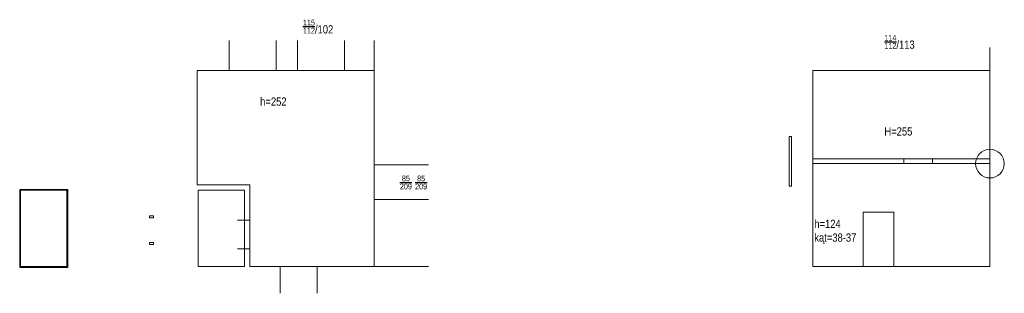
# Model space of a CAD drawing. Extents: x 33706 to 249013, y -74890 to 17912.
# Tile 40 of 175: x 77000 to 79398, y 10989 to 11655. Entities that reach past the tile are written whole.
import ezdxf

# ---------------------------------------------------------------- set-up
doc = ezdxf.new("R2010")
doc.units = 0
doc.header["$MEASUREMENT"] = 0
doc.layers.add('A-ARM', color=1, linetype='Continuous', lineweight=15)
doc.layers.add('wymiar', color=3, linetype='Continuous', lineweight=13)
doc.styles.add('Arial narrow', font='ARIALN.TTF')

msp = doc.modelspace()

# ---------------------------------------------------------------- linework, layer by layer
at = {"layer": 'wymiar', "lineweight": 18, "ltscale": 50}
for p, q in [((77510.2, 11531.5), (77510.2, 11604.2)), ((77624.2, 11531.5), (77624.2, 11604.2)), ((77676.2, 11531.5), (77676.2, 11604.2)), ((77791.2, 11531.5), (77791.2, 11604.2)), ((77863.2, 11531.5), (77863.2, 11604.2)), ((79363.2, 11531.5), (79363.2, 11587.2)), ((77863.2, 11531.5), (77432.2, 11531.5)), ((77432.2, 11252.5), (77432.2, 11531.5)), ((77863.2, 11053.5), (77863.2, 11531.5)), ((77863.2, 11301.5), (77995.9, 11301.5)), ((78932.2, 11316.5), (79363.2, 11316.5)), ((78932.2, 11304.5), (79363.2, 11304.5)), ((79153.2, 11316.5), (79153.2, 11304.5)), ((77560.2, 11252.5), (77432.2, 11252.5)), ((77560.2, 11053.5), (77560.2, 11252.5)), ((77863.2, 11217.5), (77995.9, 11217.5)), ((77560.2, 11166.5), (77530.3, 11166.5)), ((77560.2, 11096.5), (77530.3, 11096.5)), ((77863.2, 11053.5), (77560.2, 11053.5)), ((77634.2, 11053.5), (77634.2, 10988.5)), ((77724.2, 11053.5), (77724.2, 10988.5)), ((77863.2, 11053.5), (77995.9, 11053.5))]:
    msp.add_line(p, q, dxfattribs=at)
for points in [[(78932.2, 11531.5), (79363.2, 11531.5), (79363.2, 11053.5), (78932.2, 11053.5)], [(78874.3, 11249.8), (78879.6, 11249.8), (78879.6, 11370.7), (78874.3, 11370.7)], [(77116.7, 11051.5), (76999.7, 11051.5), (76999.7, 11241.5), (77116.7, 11241.5)], [(77114.7, 11053.5), (77001.7, 11053.5), (77001.7, 11239.5), (77114.7, 11239.5)], [(77547.2, 11053.5), (77434.2, 11053.5), (77434.2, 11239.5), (77547.2, 11239.5)], [(77315.7, 11172.5), (77325.7, 11172.5), (77325.7, 11177.5), (77315.7, 11177.5)], [(79054.2, 11053.5), (79129.2, 11053.5), (79129.2, 11186.5), (79054.2, 11186.5)], [(77315.7, 11107.5), (77325.7, 11107.5), (77325.7, 11112.5), (77315.7, 11112.5)]]:
    msp.add_lwpolyline(points, close=True, dxfattribs=at)
for points in [[(79363.2, 11304.5), (79223.2, 11304.5), (79223.2, 11316.5), (79363.2, 11316.5), (79363.2, 11531.5)], [(77560.2, 11053.5), (77560.2, 11096.5)]]:
    msp.add_lwpolyline(points, dxfattribs=at)
msp.add_circle((79363.2, 11304.5), 35, dxfattribs=at)

# ---------------------------------------------------------------- texts
at = {"layer": 'A-ARM', "lineweight": 25, "ltscale": 50, "char_height": 20, "width": 184.332, "attachment_point": 1, "style": 'Arial narrow'}
for s, insert in [('{\\H0.7x;\\S115/112;}/102', (77689.8, 11655.2)), ('{\\H0.7x;\\S114/112;}/113', (79106.1, 11618)), ('h=252', (77585.5, 11465.8)), ('H=255', (79106.1, 11393)), ('{\\H0.7x;\\S85/209;}', (77925.9, 11275.4)), ('{\\H0.7x;\\S85/209;}', (77963, 11275.4)), ('h=124\\Pkąt=38-37', (78935.3, 11167.7))]:
    msp.add_mtext(s, dxfattribs=dict(at, insert=insert))

doc.saveas('drawing.dxf')
